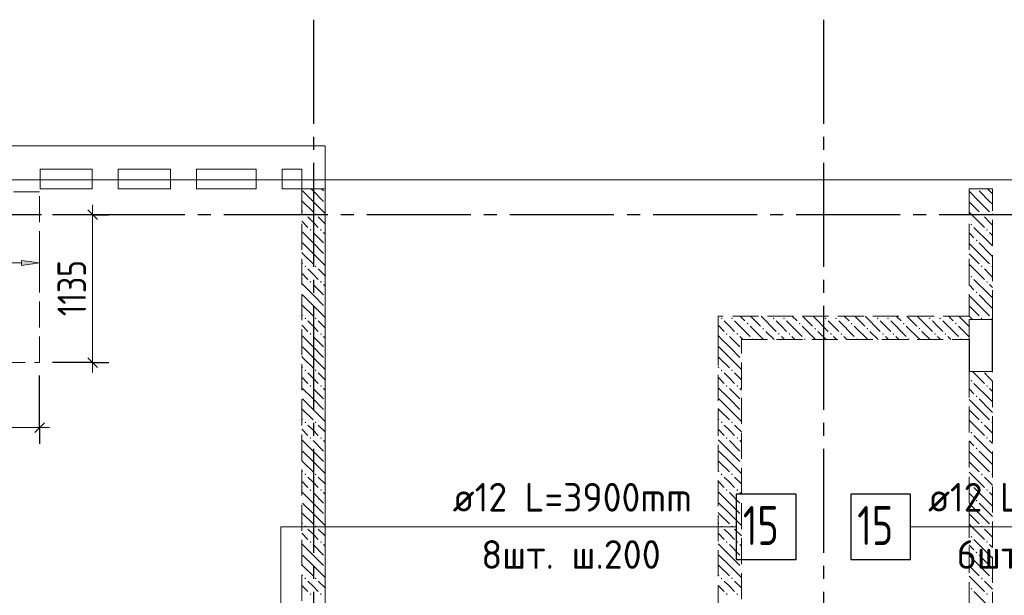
# Model space of a CAD drawing. Header units: millimetres. Extents: x 0 to 61017, y 0 to 42000.
# Tile 7 of 21: x 11542 to 19110, y 31373 to 35800. Entities that reach past the tile are written whole.
import ezdxf

# ---------------------------------------------------------------- set-up
doc = ezdxf.new("R2010")
doc.units = ezdxf.units.MM
doc.linetypes.add('______2', pattern=[270, 200, -70])
doc.linetypes.add('______5', pattern=[1100, 800, -100, 100, -100])
for name, color, linetype, lineweight in [('Standard', 7, 'Continuous', 25), ('ДОП Верх по У', 7, 'Continuous', 25), ('ЖБ Перекрытие верхний уровень', 7, 'Continuous', 35), ('ЖБ Стена верхний уровень', 7, 'Continuous', 35), ('Макрос окна_ макрос двери', 7, 'Continuous', 18), ('Оси', 40, '______5', 18), ('Позиционная метка номер позиции', 7, 'Continuous', 13), ('Примечания', 7, 'Continuous', 25)]:
    doc.layers.add(name, color=color, linetype=linetype, lineweight=lineweight)
doc.styles.add('GOST 2.304-81', font='txt')
doc.styles.add('ISOCPEUR', font='txt')

msp = doc.modelspace()

# ---------------------------------------------------------------- hatches: boundary and pattern name
at = {"layer": 'ДОП Верх по У', "linetype": 'Continuous', "lineweight": 13, "transparency": 33554687}
msp.add_hatch(color=7, dxfattribs=at).paths.add_polyline_path([(11554.8, 33909), (11694.8, 33929), (11554.8, 33949)])
at = {"layer": 'ЖБ Стена верхний уровень', "linetype": 'Continuous', "lineweight": 18, "transparency": 33554687}
for points in [[(18900.3, 34500), (18897, 34496.6), (18893.6, 34500)], [(13730.5, 34303.1), (13737, 34309.6), (13743.5, 34303.1), (13737, 34296.6)], [(13810.5, 34303.1), (13816.9, 34309.6), (13823.4, 34303.1), (13816.9, 34296.6)], [(18930.5, 34303.1), (18937, 34309.6), (18943.5, 34303.1), (18937, 34296.6)], [(19010.5, 34303.1), (19016.9, 34309.6), (19020, 34306.6), (19020, 34299.7), (19016.9, 34296.6)], [(18850.5, 34223.1), (18857, 34229.6), (18863.5, 34223.1), (18857, 34216.6)], [(13770.5, 34183.1), (13777, 34189.6), (13783.5, 34183.1), (13777, 34176.6)], [(13850.5, 34183.1), (13857, 34189.6), (13863.5, 34183.1), (13857, 34176.6)], [(18970.5, 34183.1), (18977, 34189.6), (18983.5, 34183.1), (18977, 34176.6)], [(18890.5, 34103.1), (18897, 34109.6), (18903.4, 34103.1), (18897, 34096.6)], [(13730.5, 33903.1), (13737, 33909.6), (13743.5, 33903.1), (13737, 33896.6)], [(13810.5, 33903.1), (13816.9, 33909.6), (13823.4, 33903.1), (13816.9, 33896.6)], [(18930.5, 33903.1), (18937, 33909.6), (18943.5, 33903.1), (18937, 33896.6)], [(19010.5, 33903.1), (19016.9, 33909.6), (19020, 33906.6), (19020, 33899.7), (19016.9, 33896.6)], [(13770.5, 33783.1), (13777, 33789.6), (13783.5, 33783.1), (13777, 33776.6)], [(13850.5, 33783.1), (13857, 33789.6), (13863.5, 33783.1), (13857, 33776.6)], [(18850.5, 33823.1), (18857, 33829.6), (18863.5, 33823.1), (18857, 33816.6)], [(18970.5, 33783.1), (18977, 33789.6), (18983.5, 33783.1), (18977, 33776.6)], [(18890.5, 33703.1), (18897, 33709.6), (18903.4, 33703.1), (18897, 33696.6)], [(13730.5, 33503.1), (13737, 33509.6), (13743.5, 33503.1), (13737, 33496.6)], [(13810.5, 33503.1), (13816.9, 33509.6), (13823.4, 33503.1), (13816.9, 33496.6)], [(16930.5, 33503.1), (16937, 33509.6), (16943.5, 33503.1), (16937, 33496.6)], [(17010.5, 33503.1), (17016.9, 33509.6), (17023.4, 33503.1), (17016.9, 33496.6)], [(17130.5, 33463.1), (17137, 33469.6), (17143.5, 33463.1), (17137, 33456.6)], [(17330.5, 33503.1), (17337, 33509.6), (17343.5, 33503.1), (17337, 33496.6)], [(17410.5, 33503.1), (17416.9, 33509.6), (17423.4, 33503.1), (17416.9, 33496.6)], [(17530.5, 33463.1), (17537, 33469.6), (17543.5, 33463.1), (17537, 33456.6)], [(17730.5, 33503.1), (17737, 33509.6), (17743.5, 33503.1), (17737, 33496.6)], [(17810.5, 33503.1), (17816.9, 33509.6), (17823.4, 33503.1), (17816.9, 33496.6)], [(17930.5, 33463.1), (17937, 33469.6), (17943.5, 33463.1), (17937, 33456.6)], [(18130.5, 33503.1), (18137, 33509.6), (18143.5, 33503.1), (18137, 33496.6)], [(18210.5, 33503.1), (18216.9, 33509.6), (18223.4, 33503.1), (18216.9, 33496.6)], [(18330.5, 33463.1), (18337, 33469.6), (18343.5, 33463.1), (18337, 33456.6)], [(18530.5, 33503.1), (18537, 33509.6), (18543.5, 33503.1), (18537, 33496.6)], [(18610.5, 33503.1), (18616.9, 33509.6), (18623.4, 33503.1), (18616.9, 33496.6)], [(18730.5, 33463.1), (18737, 33469.6), (18743.5, 33463.1), (18737, 33456.6)], [(18930.5, 33503.1), (18937, 33509.6), (18943.5, 33503.1), (18937, 33496.6)], [(19010.5, 33503.1), (19016.9, 33509.6), (19020, 33506.6), (19020, 33499.7), (19016.9, 33496.6)], [(13770.5, 33383.1), (13777, 33389.6), (13783.5, 33383.1), (13777, 33376.6)], [(13850.5, 33383.1), (13857, 33389.6), (13863.5, 33383.1), (13857, 33376.6)], [(16970.5, 33383.1), (16977, 33389.6), (16983.5, 33383.1), (16977, 33376.6)], [(17050.5, 33383.1), (17057, 33389.6), (17063.5, 33383.1), (17057, 33376.6)], [(17250.5, 33423.1), (17257, 33429.6), (17263.5, 33423.1), (17257, 33416.6)], [(17370.5, 33383.1), (17377, 33389.6), (17383.5, 33383.1), (17377, 33376.6)], [(17450.5, 33383.1), (17457, 33389.6), (17463.5, 33383.1), (17457, 33376.6)], [(17650.5, 33423.1), (17657, 33429.6), (17663.5, 33423.1), (17657, 33416.6)], [(17770.5, 33383.1), (17777, 33389.6), (17783.5, 33383.1), (17777, 33376.6)], [(17850.5, 33383.1), (17857, 33389.6), (17863.5, 33383.1), (17857, 33376.6)], [(18050.5, 33423.1), (18057, 33429.6), (18063.5, 33423.1), (18057, 33416.6)], [(18170.5, 33383.1), (18177, 33389.6), (18183.5, 33383.1), (18177, 33376.6)], [(18250.5, 33383.1), (18257, 33389.6), (18263.5, 33383.1), (18257, 33376.6)], [(18450.5, 33423.1), (18457, 33429.6), (18463.5, 33423.1), (18457, 33416.6)], [(18570.5, 33383.1), (18577, 33389.6), (18583.5, 33383.1), (18577, 33376.6)], [(18650.5, 33383.1), (18657, 33389.6), (18663.5, 33383.1), (18657, 33376.6)], [(17170.5, 33343.1), (17177, 33349.6), (17183.5, 33343.1), (17180.3, 33340), (17173.6, 33340)], [(17570.5, 33343.1), (17577, 33349.6), (17583.5, 33343.1), (17580.3, 33340), (17573.6, 33340)], [(17970.5, 33343.1), (17977, 33349.6), (17983.5, 33343.1), (17980.3, 33340), (17973.6, 33340)], [(18370.5, 33343.1), (18377, 33349.6), (18383.5, 33343.1), (18380.3, 33340), (18373.6, 33340)], [(18770.5, 33343.1), (18777, 33349.6), (18783.5, 33343.1), (18780.3, 33340), (18773.6, 33340)], [(13730.5, 33103.1), (13737, 33109.6), (13743.5, 33103.1), (13737, 33096.6)], [(13810.5, 33103.1), (13816.9, 33109.6), (13823.4, 33103.1), (13816.9, 33096.6)], [(16930.5, 33103.1), (16937, 33109.6), (16943.5, 33103.1), (16937, 33096.6)], [(17010.5, 33103.1), (17016.9, 33109.6), (17023.4, 33103.1), (17016.9, 33096.6)], [(18850.5, 33023.1), (18857, 33029.6), (18863.5, 33023.1), (18857, 33016.6)], [(13770.5, 32983.1), (13777, 32989.6), (13783.5, 32983.1), (13777, 32976.6)], [(13850.5, 32983.1), (13857, 32989.6), (13863.5, 32983.1), (13857, 32976.6)], [(16970.5, 32983.1), (16977, 32989.6), (16983.5, 32983.1), (16977, 32976.6)], [(17050.5, 32983.1), (17057, 32989.6), (17063.5, 32983.1), (17057, 32976.6)], [(18970.5, 32983.1), (18977, 32989.6), (18983.5, 32983.1), (18977, 32976.6)], [(18890.5, 32903.1), (18897, 32909.6), (18903.4, 32903.1), (18897, 32896.6)], [(13730.5, 32703.1), (13737, 32709.6), (13743.5, 32703.1), (13737, 32696.6)], [(13810.5, 32703.1), (13816.9, 32709.6), (13823.4, 32703.1), (13816.9, 32696.6)], [(16930.5, 32703.1), (16937, 32709.6), (16943.5, 32703.1), (16937, 32696.6)], [(17010.5, 32703.1), (17016.9, 32709.6), (17023.4, 32703.1), (17016.9, 32696.6)], [(18930.5, 32703.1), (18937, 32709.6), (18943.5, 32703.1), (18937, 32696.6)], [(19010.5, 32703.1), (19016.9, 32709.6), (19020, 32706.6), (19020, 32699.7), (19016.9, 32696.6)], [(18850.5, 32623.1), (18857, 32629.6), (18863.5, 32623.1), (18857, 32616.6)], [(13770.5, 32583.1), (13777, 32589.6), (13783.5, 32583.1), (13777, 32576.6)], [(13850.5, 32583.1), (13857, 32589.6), (13863.5, 32583.1), (13857, 32576.6)], [(16970.5, 32583.1), (16977, 32589.6), (16983.5, 32583.1), (16977, 32576.6)], [(17050.5, 32583.1), (17057, 32589.6), (17063.5, 32583.1), (17057, 32576.6)], [(18970.5, 32583.1), (18977, 32589.6), (18983.5, 32583.1), (18977, 32576.6)], [(18890.5, 32503.1), (18897, 32509.6), (18903.4, 32503.1), (18897, 32496.6)], [(13730.5, 32303.1), (13737, 32309.6), (13743.5, 32303.1), (13737, 32296.6)], [(13810.5, 32303.1), (13816.9, 32309.6), (13823.4, 32303.1), (13816.9, 32296.6)], [(16930.5, 32303.1), (16937, 32309.6), (16943.5, 32303.1), (16937, 32296.6)], [(17010.5, 32303.1), (17016.9, 32309.6), (17023.4, 32303.1), (17016.9, 32296.6)], [(18930.5, 32303.1), (18937, 32309.6), (18943.5, 32303.1), (18937, 32296.6)], [(19010.5, 32303.1), (19016.9, 32309.6), (19020, 32306.6), (19020, 32299.7), (19016.9, 32296.6)], [(13770.5, 32183.1), (13777, 32189.6), (13783.5, 32183.1), (13777, 32176.6)], [(13850.5, 32183.1), (13857, 32189.6), (13863.5, 32183.1), (13857, 32176.6)], [(16970.5, 32183.1), (16977, 32189.6), (16983.5, 32183.1), (16977, 32176.6)], [(17050.5, 32183.1), (17057, 32189.6), (17063.5, 32183.1), (17057, 32176.6)], [(18850.5, 32223.1), (18857, 32229.6), (18863.5, 32223.1), (18857, 32216.6)], [(18970.5, 32183.1), (18977, 32189.6), (18983.5, 32183.1), (18977, 32176.6)], [(18890.5, 32103.1), (18897, 32109.6), (18903.4, 32103.1), (18897, 32096.6)], [(13730.5, 31903.1), (13737, 31909.6), (13743.5, 31903.1), (13737, 31896.6)], [(13810.5, 31903.1), (13816.9, 31909.6), (13823.4, 31903.1), (13816.9, 31896.6)], [(16930.5, 31903.1), (16937, 31909.6), (16943.5, 31903.1), (16937, 31896.6)], [(17010.5, 31903.1), (17016.9, 31909.6), (17023.4, 31903.1), (17016.9, 31896.6)], [(18930.5, 31903.1), (18937, 31909.6), (18943.5, 31903.1), (18937, 31896.6)], [(19010.5, 31903.1), (19016.9, 31909.6), (19020, 31906.6), (19020, 31899.7), (19016.9, 31896.6)], [(13770.5, 31783.1), (13777, 31789.6), (13783.5, 31783.1), (13777, 31776.6)], [(13850.5, 31783.1), (13857, 31789.6), (13863.5, 31783.1), (13857, 31776.6)], [(16970.5, 31783.1), (16977, 31789.6), (16983.5, 31783.1), (16977, 31776.6)], [(17050.5, 31783.1), (17057, 31789.6), (17063.5, 31783.1), (17057, 31776.6)], [(18850.5, 31823.1), (18857, 31829.6), (18863.5, 31823.1), (18857, 31816.6)], [(18970.5, 31783.1), (18977, 31789.6), (18983.5, 31783.1), (18977, 31776.6)], [(18890.5, 31703.1), (18897, 31709.6), (18903.4, 31703.1), (18897, 31696.6)], [(13730.5, 31503.1), (13737, 31509.6), (13743.5, 31503.1), (13737, 31496.6)], [(13810.5, 31503.1), (13816.9, 31509.6), (13823.4, 31503.1), (13816.9, 31496.6)], [(16930.5, 31503.1), (16937, 31509.6), (16943.5, 31503.1), (16937, 31496.6)], [(17010.5, 31503.1), (17016.9, 31509.6), (17023.4, 31503.1), (17016.9, 31496.6)], [(18930.5, 31503.1), (18937, 31509.6), (18943.5, 31503.1), (18937, 31496.6)], [(19010.5, 31503.1), (19016.9, 31509.6), (19020, 31506.6), (19020, 31499.7), (19016.9, 31496.6)], [(18850.5, 31423.1), (18857, 31429.6), (18863.5, 31423.1), (18857, 31416.6)], [(13770.5, 31383.1), (13777, 31389.6), (13783.5, 31383.1), (13777, 31376.6)], [(13850.5, 31383.1), (13857, 31389.6), (13863.5, 31383.1), (13857, 31376.6)], [(16970.5, 31383.1), (16977, 31389.6), (16983.5, 31383.1), (16977, 31376.6)], [(17050.5, 31383.1), (17057, 31389.6), (17063.5, 31383.1), (17057, 31376.6)], [(18970.5, 31383.1), (18977, 31389.6), (18983.5, 31383.1), (18977, 31376.6)]]:
    msp.add_hatch(color=7, dxfattribs=at).paths.add_polyline_path(points, flags=16)

# ---------------------------------------------------------------- linework, layer by layer
at = {"layer": 'Standard', "color": 7, "linetype": 'Continuous', "lineweight": 13, "transparency": 33554687}
for p, q in [((12102, 34300), (12102, 34375)), ((12102, 33163), (12102, 33088)), ((10500, 32663), (11694.8, 32663)), ((11694.8, 32663), (11769.8, 32663))]:
    msp.add_line(p, q, dxfattribs=at)
at = {"layer": 'Standard', "color": 251, "linetype": 'Continuous', "lineweight": -3, "true_color": 0x656565, "transparency": 33554687}
for p, q in [((12102, 34300), (11794.8, 34300)), ((12102, 34300), (11977, 34300)), ((12102, 34300), (12227, 34300)), ((12102, 33163), (11794.8, 33163)), ((12102, 33163), (11977, 33163)), ((12102, 33163), (12227, 33163)), ((11694.8, 32663), (11694.8, 32788)), ((11694.8, 32663), (11694.8, 32538))]:
    msp.add_line(p, q, dxfattribs=at)
at = {"layer": 'Standard', "color": 7, "linetype": 'Continuous', "lineweight": 25, "transparency": 33554687}
for p, q in [((12064.5, 34337.5), (12139.5, 34262.5)), ((12064.5, 33200.5), (12139.5, 33125.5)), ((11657.3, 32625.5), (11732.3, 32700.5))]:
    msp.add_line(p, q, dxfattribs=at)
at = {"layer": 'Standard', "color": 254, "linetype": 'Continuous', "lineweight": 13, "true_color": 0xc4c4ff, "transparency": 33554687}
msp.add_lwpolyline([(7300, 20382), (49180, 20382), (49180, 34569), (7300, 34569), (7300, 20382)], dxfattribs=at)
at = {"layer": 'Standard', "color": 7, "linetype": 'Continuous', "lineweight": 13, "transparency": 33554687}
msp.add_lwpolyline([(12102, 34300), (12102, 33417.5), (12102, 33417.5), (12102, 33163)], dxfattribs=at)
at = {"layer": 'Standard', "color": 251, "linetype": 'Continuous', "lineweight": -3, "true_color": 0x656565, "transparency": 33554687}
msp.add_lwpolyline([(11694.8, 32663), (11694.8, 33050.1), (11694.8, 33050.1), (11694.8, 33063)], dxfattribs=at)
at = {"layer": 'ДОП Верх по У', "color": 251, "linetype": 'Continuous', "lineweight": 13, "true_color": 0x494949, "transparency": 33554687}
for p, q in [((11694.8, 33929), (11694.8, 34029)), ((10324.8, 33929), (11554.8, 33929)), ((11694.8, 33929), (11554.8, 33949)), ((11554.8, 33949), (11554.8, 33909)), ((11554.8, 33909), (11694.8, 33929)), ((11694.8, 33929), (11694.8, 33829)), ((11694.8, 33929), (11694.8, 33929))]:
    msp.add_line(p, q, dxfattribs=at)
at = {"layer": 'ДОП Верх по У', "color": 7, "linetype": 'Continuous', "lineweight": 13, "transparency": 33554687}
for p, q in [((14850, 31900), (16936, 31900)), ((18504, 31900), (20590, 31900))]:
    msp.add_line(p, q, dxfattribs=at)
at = {"layer": 'ДОП Верх по У', "color": 7, "linetype": 'Continuous', "lineweight": 25, "transparency": 33554687}
for points in [[(17050, 31650), (17510, 31650), (17510, 32150), (17050, 32150), (17050, 31650)], [(17930, 31650), (18390, 31650), (18390, 32150), (17930, 32150), (17930, 31650)]]:
    msp.add_lwpolyline(points, dxfattribs=at)
at = {"layer": 'ЖБ Перекрытие верхний уровень', "color": 7, "linetype": 'Continuous', "lineweight": 18, "transparency": 33554687}
for p, q in [((13710, 34830), (7100, 34830)), ((13890, 34830), (13710, 34830)), ((13890, 28900), (13890, 34830)), ((11700, 34500), (11700, 34650)), ((11700, 34650), (12100, 34650)), ((12100, 34650), (12100, 34500)), ((12300, 34500), (12300, 34650)), ((12300, 34650), (12700, 34650)), ((12700, 34650), (12700, 34500)), ((12900, 34500), (12900, 34650)), ((12900, 34650), (13360, 34650)), ((13360, 34650), (13360, 34500)), ((13560, 34500), (13560, 34650)), ((13560, 34650), (13710, 34650)), ((13710, 34650), (13710, 34500)), ((12100, 34500), (11700, 34500)), ((12700, 34500), (12300, 34500)), ((13360, 34500), (12900, 34500)), ((13710, 34500), (13560, 34500))]:
    msp.add_line(p, q, dxfattribs=at)
at = {"layer": 'ЖБ Стена верхний уровень', "color": 251, "linetype": '______2', "lineweight": 13, "true_color": 0x656565, "transparency": 33554687}
for p, q in [((13710, 34500), (13710, 28720)), ((13890, 34500), (13710, 34500)), ((13890, 28720), (13890, 34500)), ((19020, 34500), (18840, 34500)), ((18840, 34500), (18840, 33520)), ((19020, 33520), (19020, 34500)), ((18840, 33520), (16910, 33520)), ((16910, 33520), (16910, 33340)), ((19020, 33495), (18840, 33495)), ((18840, 33495), (18840, 33340)), ((19020, 33495), (18840, 33495)), ((18840, 33495), (18840, 33340)), ((19020, 33495), (19020, 33520)), ((16910, 33340), (16910, 30802.5)), ((17090, 33340), (18840, 33340)), ((17090, 30802.5), (17090, 33340)), ((18840, 33095), (19020, 33095)), ((18840, 33095), (19020, 33095)), ((18840, 33095), (18840, 30680)), ((19020, 30660), (19020, 33095))]:
    msp.add_line(p, q, dxfattribs=at)
at = {"layer": 'ЖБ Стена верхний уровень', "color": 9, "linetype": 'Continuous', "lineweight": 18, "true_color": 0xc7c7c7, "transparency": 33554687}
for p, q in [((13716.9, 34483.1), (13797, 34403.1)), ((13797, 34483.1), (13780.1, 34500)), ((13797, 34483.1), (13877, 34403.1)), ((13860.1, 34500), (13877, 34483.1)), ((18916.9, 34403.1), (18840, 34480.1)), ((18916.9, 34483.1), (18997, 34403.1)), ((18997, 34483.1), (18980.1, 34500)), ((18997, 34483.1), (19020, 34460.1)), ((13716.9, 34403.1), (13710, 34410.1)), ((13716.9, 34403.1), (13797, 34323.1)), ((13797, 34403.1), (13890, 34310.1)), ((18840, 34400.1), (18916.9, 34323.1)), ((18916.9, 34403.1), (18997, 34323.1)), ((18997, 34403.1), (19020, 34380.1)), ((13710, 34330.1), (13716.9, 34323.1)), ((18840, 34320.1), (18957, 34203.1)), ((13710, 34250.1), (13757, 34203.1)), ((13797, 34243.1), (13757, 34283.1)), ((13837, 34203.1), (13797, 34243.1)), ((13837, 34283.1), (13890, 34230.1)), ((18997, 34243.1), (18957, 34283.1)), ((19020, 34220.1), (18997, 34243.1)), ((13797, 34083.1), (13710, 34170.1)), ((13797, 34163.1), (13877, 34083.1)), ((13877, 34163.1), (13890, 34150.1)), ((18840, 34160.1), (18877, 34123.1)), ((18997, 34083.1), (18877, 34203.1)), ((18997, 34163.1), (19020, 34140.1)), ((13716.9, 34083.1), (13797, 34003.1)), ((13797, 34083.1), (13877, 34003.1)), ((18916.9, 34003.1), (18840, 34080.1)), ((18916.9, 34083.1), (18997, 34003.1)), ((18997, 34083.1), (19020, 34060.1)), ((13716.9, 34003.1), (13710, 34010.1)), ((13716.9, 34003.1), (13797, 33923.1)), ((13797, 34003.1), (13890, 33910.1)), ((18840, 34000.1), (18916.9, 33923.1)), ((18916.9, 34003.1), (18997, 33923.1)), ((18997, 34003.1), (19020, 33980.1)), ((13710, 33930.1), (13716.9, 33923.1)), ((18840, 33920.1), (18957, 33803.1)), ((13710, 33850.1), (13757, 33803.1)), ((13797, 33843.1), (13757, 33883.1)), ((13837, 33803.1), (13797, 33843.1)), ((13837, 33883.1), (13890, 33830.1)), ((18997, 33843.1), (18957, 33883.1)), ((19020, 33820.1), (18997, 33843.1)), ((13797, 33683.1), (13710, 33770.1)), ((13797, 33763.1), (13877, 33683.1)), ((13877, 33763.1), (13890, 33750.1)), ((18840, 33760.1), (18877, 33723.1)), ((18997, 33683.1), (18877, 33803.1)), ((18997, 33763.1), (19020, 33740.1)), ((13716.9, 33683.1), (13797, 33603.1)), ((13797, 33683.1), (13877, 33603.1)), ((18916.9, 33603.1), (18840, 33680.1)), ((18916.9, 33683.1), (18997, 33603.1)), ((18997, 33683.1), (19020, 33660.1)), ((13716.9, 33603.1), (13710, 33610.1)), ((13710, 33530.1), (13716.9, 33523.1)), ((13716.9, 33603.1), (13797, 33523.1)), ((13797, 33603.1), (13890, 33510.1)), ((18840, 33600.1), (18916.9, 33523.1)), ((18916.9, 33603.1), (18997, 33523.1)), ((18997, 33603.1), (19020, 33580.1)), ((13797, 33443.1), (13757, 33483.1)), ((13837, 33483.1), (13890, 33430.1)), ((16997, 33443.1), (16957, 33483.1)), ((17037, 33483.1), (17157, 33363.1)), ((17080.1, 33520), (17116.9, 33483.1)), ((17160.1, 33520), (17237, 33443.1)), ((17240.1, 33520), (17357, 33403.1)), ((17397, 33443.1), (17357, 33483.1)), ((17437, 33483.1), (17557, 33363.1)), ((17480.1, 33520), (17516.9, 33483.1)), ((17560.1, 33520), (17637, 33443.1)), ((17640.1, 33520), (17757, 33403.1)), ((17797, 33443.1), (17757, 33483.1)), ((17837, 33483.1), (17957, 33363.1)), ((17880.1, 33520), (17916.9, 33483.1)), ((17960.1, 33520), (18037, 33443.1)), ((18040.1, 33520), (18157, 33403.1)), ((18197, 33443.1), (18157, 33483.1)), ((18237, 33483.1), (18357, 33363.1)), ((18280.1, 33520), (18316.9, 33483.1)), ((18360.1, 33520), (18437, 33443.1)), ((18440.1, 33520), (18557, 33403.1)), ((18597, 33443.1), (18557, 33483.1)), ((18637, 33483.1), (18757, 33363.1)), ((18680.1, 33520), (18716.9, 33483.1)), ((18760.1, 33520), (18837, 33443.1)), ((18840, 33520.1), (18840.1, 33520)), ((18840.1, 33520), (18865.1, 33495)), ((13710, 33450.1), (13757, 33403.1)), ((13837, 33403.1), (13797, 33443.1)), ((16910, 33450.1), (16957, 33403.1)), ((17037, 33403.1), (16997, 33443.1)), ((17157, 33443.1), (17260.1, 33340)), ((17340.1, 33340), (17277, 33403.1)), ((17437, 33403.1), (17397, 33443.1)), ((17557, 33443.1), (17660.1, 33340)), ((17740.1, 33340), (17677, 33403.1)), ((17837, 33403.1), (17797, 33443.1)), ((17957, 33443.1), (18060.1, 33340)), ((18140.1, 33340), (18077, 33403.1)), ((18237, 33403.1), (18197, 33443.1)), ((18357, 33443.1), (18460.1, 33340)), ((18540.1, 33340), (18477, 33403.1)), ((18637, 33403.1), (18597, 33443.1)), ((18757, 33443.1), (18840, 33360.1)), ((13797, 33283.1), (13710, 33370.1)), ((13797, 33363.1), (13877, 33283.1)), ((13877, 33363.1), (13890, 33350.1)), ((16940.1, 33340), (16910, 33370.1)), ((16997, 33283.1), (16940.1, 33340)), ((16997, 33363.1), (17020.1, 33340)), ((17020.1, 33340), (17077, 33283.1)), ((17077, 33363.1), (17100.1, 33340)), ((17397, 33363.1), (17420.1, 33340)), ((17477, 33363.1), (17500.1, 33340)), ((17797, 33363.1), (17820.1, 33340)), ((17877, 33363.1), (17900.1, 33340)), ((18197, 33363.1), (18220.1, 33340)), ((18277, 33363.1), (18300.1, 33340)), ((18597, 33363.1), (18620.1, 33340)), ((18677, 33363.1), (18700.1, 33340)), ((13716.9, 33283.1), (13797, 33203.1)), ((13797, 33283.1), (13877, 33203.1)), ((16916.9, 33283.1), (16997, 33203.1)), ((16997, 33283.1), (17077, 33203.1)), ((13716.9, 33203.1), (13710, 33210.1)), ((13716.9, 33203.1), (13797, 33123.1)), ((13797, 33203.1), (13890, 33110.1)), ((16916.9, 33203.1), (16910, 33210.1)), ((16916.9, 33203.1), (16997, 33123.1)), ((16997, 33203.1), (17090, 33110.1)), ((13710, 33130.1), (13716.9, 33123.1)), ((13797, 33043.1), (13757, 33083.1)), ((13837, 33083.1), (13890, 33030.1)), ((16910, 33130.1), (16916.9, 33123.1)), ((16997, 33043.1), (16957, 33083.1)), ((17037, 33083.1), (17090, 33030.1)), ((18865.1, 33095), (18957, 33003.1)), ((18997, 33043.1), (18957, 33083.1)), ((13710, 33050.1), (13757, 33003.1)), ((13837, 33003.1), (13797, 33043.1)), ((16910, 33050.1), (16957, 33003.1)), ((17037, 33003.1), (16997, 33043.1)), ((18997, 32883.1), (18877, 33003.1)), ((19020, 33020.1), (18997, 33043.1)), ((13797, 32883.1), (13710, 32970.1)), ((13797, 32963.1), (13877, 32883.1)), ((13877, 32963.1), (13890, 32950.1)), ((16997, 32883.1), (16910, 32970.1)), ((16997, 32963.1), (17077, 32883.1)), ((17077, 32963.1), (17090, 32950.1)), ((18840, 32960.1), (18877, 32923.1)), ((18997, 32963.1), (19020, 32940.1)), ((13716.9, 32883.1), (13797, 32803.1)), ((13797, 32883.1), (13877, 32803.1)), ((16916.9, 32883.1), (16997, 32803.1)), ((16997, 32883.1), (17077, 32803.1)), ((18916.9, 32803.1), (18840, 32880.1)), ((18916.9, 32883.1), (18997, 32803.1)), ((18997, 32883.1), (19020, 32860.1)), ((13716.9, 32803.1), (13710, 32810.1)), ((13716.9, 32803.1), (13797, 32723.1)), ((13797, 32803.1), (13890, 32710.1)), ((16916.9, 32803.1), (16910, 32810.1)), ((16916.9, 32803.1), (16997, 32723.1)), ((16997, 32803.1), (17090, 32710.1)), ((18840, 32800.1), (18916.9, 32723.1)), ((18916.9, 32803.1), (18997, 32723.1)), ((18997, 32803.1), (19020, 32780.1)), ((13710, 32730.1), (13716.9, 32723.1)), ((16910, 32730.1), (16916.9, 32723.1)), ((18840, 32720.1), (18957, 32603.1)), ((13710, 32650.1), (13757, 32603.1)), ((13797, 32643.1), (13757, 32683.1)), ((13837, 32603.1), (13797, 32643.1)), ((13837, 32683.1), (13890, 32630.1)), ((16910, 32650.1), (16957, 32603.1)), ((16997, 32643.1), (16957, 32683.1)), ((17037, 32603.1), (16997, 32643.1)), ((17037, 32683.1), (17090, 32630.1)), ((18997, 32643.1), (18957, 32683.1)), ((19020, 32620.1), (18997, 32643.1)), ((13797, 32483.1), (13710, 32570.1)), ((13797, 32563.1), (13877, 32483.1)), ((13877, 32563.1), (13890, 32550.1)), ((16997, 32483.1), (16910, 32570.1)), ((16997, 32563.1), (17077, 32483.1)), ((17077, 32563.1), (17090, 32550.1)), ((18840, 32560.1), (18877, 32523.1)), ((18997, 32483.1), (18877, 32603.1)), ((18997, 32563.1), (19020, 32540.1)), ((13716.9, 32483.1), (13797, 32403.1)), ((13797, 32483.1), (13877, 32403.1)), ((16916.9, 32483.1), (16997, 32403.1)), ((16997, 32483.1), (17077, 32403.1)), ((18916.9, 32403.1), (18840, 32480.1)), ((18916.9, 32483.1), (18997, 32403.1)), ((18997, 32483.1), (19020, 32460.1)), ((13716.9, 32403.1), (13710, 32410.1)), ((13716.9, 32403.1), (13797, 32323.1)), ((13797, 32403.1), (13890, 32310.1)), ((16916.9, 32403.1), (16910, 32410.1)), ((16916.9, 32403.1), (16997, 32323.1)), ((16997, 32403.1), (17090, 32310.1)), ((18840, 32400.1), (18916.9, 32323.1)), ((18916.9, 32403.1), (18997, 32323.1)), ((18997, 32403.1), (19020, 32380.1)), ((13710, 32330.1), (13716.9, 32323.1)), ((16910, 32330.1), (16916.9, 32323.1)), ((18840, 32320.1), (18957, 32203.1)), ((13710, 32250.1), (13757, 32203.1)), ((13797, 32243.1), (13757, 32283.1)), ((13837, 32203.1), (13797, 32243.1)), ((13837, 32283.1), (13890, 32230.1)), ((16910, 32250.1), (16957, 32203.1)), ((16997, 32243.1), (16957, 32283.1)), ((17037, 32203.1), (16997, 32243.1)), ((17037, 32283.1), (17090, 32230.1)), ((18997, 32243.1), (18957, 32283.1)), ((19020, 32220.1), (18997, 32243.1)), ((13797, 32083.1), (13710, 32170.1)), ((16997, 32083.1), (16910, 32170.1)), ((18997, 32083.1), (18877, 32203.1)), ((13797, 32163.1), (13877, 32083.1)), ((13877, 32163.1), (13890, 32150.1)), ((16997, 32163.1), (17077, 32083.1)), ((17077, 32163.1), (17090, 32150.1)), ((18840, 32160.1), (18877, 32123.1)), ((18997, 32163.1), (19020, 32140.1)), ((13716.9, 32083.1), (13797, 32003.1)), ((13797, 32083.1), (13877, 32003.1)), ((16916.9, 32083.1), (16997, 32003.1)), ((16997, 32083.1), (17077, 32003.1)), ((18916.9, 32003.1), (18840, 32080.1)), ((18916.9, 32083.1), (18997, 32003.1)), ((18997, 32083.1), (19020, 32060.1)), ((13716.9, 32003.1), (13710, 32010.1)), ((13716.9, 32003.1), (13797, 31923.1)), ((13797, 32003.1), (13890, 31910.1)), ((16916.9, 32003.1), (16910, 32010.1)), ((16916.9, 32003.1), (16997, 31923.1)), ((16997, 32003.1), (17090, 31910.1)), ((18840, 32000.1), (18916.9, 31923.1)), ((18916.9, 32003.1), (18997, 31923.1)), ((18997, 32003.1), (19020, 31980.1)), ((13710, 31930.1), (13716.9, 31923.1)), ((13797, 31843.1), (13757, 31883.1)), ((13837, 31883.1), (13890, 31830.1)), ((16910, 31930.1), (16916.9, 31923.1)), ((16997, 31843.1), (16957, 31883.1)), ((17037, 31883.1), (17090, 31830.1)), ((18840, 31920.1), (18957, 31803.1)), ((18997, 31843.1), (18957, 31883.1)), ((13710, 31850.1), (13757, 31803.1)), ((13837, 31803.1), (13797, 31843.1)), ((16910, 31850.1), (16957, 31803.1)), ((17037, 31803.1), (16997, 31843.1)), ((18997, 31683.1), (18877, 31803.1)), ((19020, 31820.1), (18997, 31843.1)), ((13797, 31683.1), (13710, 31770.1)), ((13797, 31763.1), (13877, 31683.1)), ((13877, 31763.1), (13890, 31750.1)), ((16997, 31683.1), (16910, 31770.1)), ((16997, 31763.1), (17077, 31683.1)), ((17077, 31763.1), (17090, 31750.1)), ((18840, 31760.1), (18877, 31723.1)), ((18997, 31763.1), (19020, 31740.1)), ((13716.9, 31683.1), (13797, 31603.1)), ((13797, 31683.1), (13877, 31603.1)), ((16916.9, 31683.1), (16997, 31603.1)), ((16997, 31683.1), (17077, 31603.1)), ((18916.9, 31603.1), (18840, 31680.1)), ((18916.9, 31683.1), (18997, 31603.1)), ((18997, 31683.1), (19020, 31660.1)), ((13716.9, 31603.1), (13710, 31610.1)), ((13716.9, 31603.1), (13797, 31523.1)), ((13797, 31603.1), (13890, 31510.1)), ((16916.9, 31603.1), (16910, 31610.1)), ((16916.9, 31603.1), (16997, 31523.1)), ((16997, 31603.1), (17090, 31510.1)), ((18840, 31600.1), (18916.9, 31523.1)), ((18916.9, 31603.1), (18997, 31523.1)), ((18997, 31603.1), (19020, 31580.1)), ((13710, 31530.1), (13716.9, 31523.1)), ((16910, 31530.1), (16916.9, 31523.1)), ((18840, 31520.1), (18957, 31403.1)), ((13710, 31450.1), (13757, 31403.1)), ((13797, 31443.1), (13757, 31483.1)), ((13837, 31403.1), (13797, 31443.1)), ((13837, 31483.1), (13890, 31430.1)), ((16910, 31450.1), (16957, 31403.1)), ((16997, 31443.1), (16957, 31483.1)), ((17037, 31403.1), (16997, 31443.1)), ((17037, 31483.1), (17090, 31430.1)), ((18997, 31443.1), (18957, 31483.1)), ((19020, 31420.1), (18997, 31443.1)), ((18997, 31283.1), (18877, 31403.1))]:
    msp.add_line(p, q, dxfattribs=at)
at = {"layer": 'Макрос окна_ макрос двери', "color": 7, "linetype": 'Continuous', "lineweight": -3, "transparency": 33554687}
for p, q in [((19020, 33095), (19020, 33495)), ((19020, 33095), (19020, 33495)), ((18840, 33340), (18840, 33095)), ((18840, 33340), (18840, 33095))]:
    msp.add_line(p, q, dxfattribs=at)
at = {"layer": 'Оси', "color": 8, "linetype": '______5', "lineweight": -3, "transparency": 33554687}
for p, q in [((13800, 35800), (13800, 15970)), ((17720, 35800), (17720, 15970)), ((50210, 34300), (4600, 34300)), ((50210, 34300), (4600, 34300))]:
    msp.add_line(p, q, dxfattribs=at)
at = {"layer": 'Позиционная метка номер позиции', "color": 7, "linetype": 'Continuous', "lineweight": 13, "transparency": 33554687}
for points in [[(13050, 28496.8), (13550, 28996.8), (13550, 31900), (17050, 31900)], [(22390, 28496.8), (21890, 28996.8), (21890, 31900), (18390, 31900)]]:
    msp.add_lwpolyline(points, dxfattribs=at)
at = {"layer": 'Примечания', "color": 7, "linetype": '______2', "lineweight": 18, "transparency": 33554687}
for p, q in [((11694.8, 34475), (9494.8, 34475)), ((11694.8, 33163), (11694.8, 34475)), ((9494.8, 33163), (11694.8, 33163))]:
    msp.add_line(p, q, dxfattribs=at)

# ---------------------------------------------------------------- texts
at = {"layer": 'Standard', "color": 7, "linetype": 'Continuous', "lineweight": 25, "transparency": 33554687, "insert": (12052, 33520.4), "char_height": 220, "width": 547.708, "attachment_point": 7, "rotation": 90, "style": 'GOST 2.304-81'}
msp.add_mtext('1135', dxfattribs=at)
at = {"layer": 'ДОП Верх по У', "color": 7, "linetype": 'Continuous', "lineweight": 13, "transparency": 33554687, "attachment_point": 7, "style": 'ISOCPEUR'}
for s, insert, char_height, width in [('\\W0.96;ø12 L=3900mm ', (14870, 32017.3), 220, 2150.516), ('\\W0.96;ø12 L=3900mm ', (18524, 32017.3), 220, 2150.516), ('\\W0.75;15', (17100, 31760), 300, 472.281), ('\\W0.75;15', (17980, 31760), 300, 472.281), ('\\W0.97;8шт. ш.200 ', (15090, 31577.3), 220, 1712.318), ('\\W0.97;6шт. ш.200 ', (18744, 31577.3), 220, 1712.324)]:
    msp.add_mtext(s, dxfattribs=dict(at, insert=insert, char_height=char_height, width=width))

doc.saveas('drawing.dxf')
